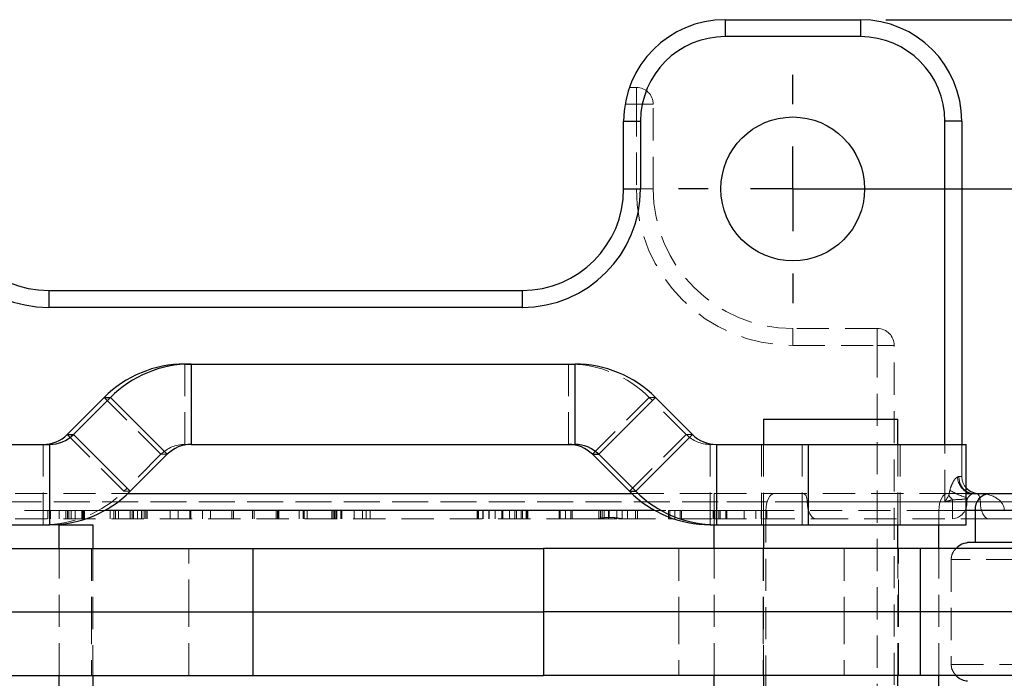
# Model space of a CAD drawing. Header units: millimetres. Extents: x 37 to 401, y 8 to 280.
# Tile 18 of 36: x 168 to 207, y 128 to 154. Entities that reach past the tile are written whole.
import ezdxf

# ---------------------------------------------------------------- set-up
doc = ezdxf.new("R2010")
doc.units = ezdxf.units.MM
doc.linetypes.add('HIDDEN', pattern=[1.905, 1.27, -0.635])
doc.layers.add('FORMATO', color=179, linetype='Continuous')
doc.styles.add('SLDTEXTSTYLE0', font='TXT', dxfattribs={"width": 0.75})
doc.dimstyles.new('SLDDIMSTYLE4', dxfattribs={"dimtxt": 3.5, "dimasz": 3.302, "dimexe": 0, "dimexo": 0.0625, "dimgap": 0.875, "dimtad": 1, "dimdec": 3, "dimlfac": 1.5, "dimrnd": 1e-09, "dimzin": 12, "dimdsep": 46, "dimtxsty": 'SLDTEXTSTYLE0', "dimsah": 1, "dimcen": 0.09, "dimadec": 0, "dimazin": 3, "dimtfac": 1, "dimtdec": 3, "dimtofl": 0, "dimtmove": 0, "dimatfit": 3, "dimfxl": 0, "dimfrac": 2, "dimtolj": 1, "dimtzin": 12, "dimarcsym": 0})

# ---------------------------------------------------------------- blocks, each defined once
blk = doc.blocks.new('_D_9')
at = {"layer": 'FORMATO'}
for p, q in [((199.955, 147.553), (233.802, 147.553)), ((232.802, 114.22), (232.802, 147.553)), ((199.955, 114.22), (233.802, 114.22))]:
    blk.add_line(p, q, dxfattribs=at)
for points in [[(232.802, 147.553), (232.294, 144.251), (233.31, 144.251)], [(232.802, 114.22), (233.31, 117.522), (232.294, 117.522)]]:
    blk.add_solid(points, dxfattribs=at)
at = {"layer": 'FORMATO', "insert": (228.291, 129.171), "char_height": 3.5, "attachment_point": 1, "rotation": 90, "style": 'SLDTEXTSTYLE0'}
blk.add_mtext('50', dxfattribs=at)
blk = doc.blocks.new('_D_10')
at = {"layer": 'FORMATO'}
for p, q in [((202.622, 154.22), (248.564, 154.22)), ((247.564, 107.553), (247.564, 154.22)), ((202.622, 107.553), (248.564, 107.553))]:
    blk.add_line(p, q, dxfattribs=at)
for points in [[(247.564, 154.22), (247.056, 150.918), (248.072, 150.918)], [(247.564, 107.553), (248.072, 110.855), (247.056, 110.855)]]:
    blk.add_solid(points, dxfattribs=at)
at = {"layer": 'FORMATO', "insert": (243.052, 129.171), "char_height": 3.5, "attachment_point": 1, "rotation": 90, "style": 'SLDTEXTSTYLE0'}
blk.add_mtext('70', dxfattribs=at)
blk = doc.blocks.new('SW_CENTERMARKSYMBOL_4')
at = {"layer": 'FORMATO', "color": 0}
for p, q in [((0, 3.333), (0, 4.5)), ((0, 0), (0, 1.667)), ((-3.333, 0), (-4.5, 0)), ((0, 0), (-1.667, 0)), ((0, 0), (0, -1.667)), ((0, 0), (1.667, 0)), ((3.333, 0), (4.5, 0)), ((0, -3.333), (0, -4.5))]:
    blk.add_line(p, q, dxfattribs=at)

msp = doc.modelspace()

# ---------------------------------------------------------------- linework, layer by layer
at = {"color": 7, "linetype": 'Continuous', "lineweight": 25}
for p, q in [((196.28868, 154.21953), (196.28868, 153.55287)), ((196.28868, 154.21953), (201.62202, 154.21953)), ((201.62202, 154.21953), (201.62202, 153.55287)), ((201.62202, 153.55287), (196.28868, 153.55287)), ((192.28868, 150.21953), (192.95535, 150.21953)), ((192.28868, 147.55287), (192.28868, 150.21953)), ((192.95535, 150.21953), (192.95535, 147.55287)), ((205.62202, 150.21953), (204.95535, 150.21953)), ((205.62202, 150.21953), (205.62202, 137.4862)), ((192.28868, 147.55287), (192.95535, 147.55287)), ((169.62202, 143.55287), (169.62202, 142.8862)), ((169.62202, 143.55287), (188.28868, 143.55287)), ((188.28868, 143.55287), (188.28868, 142.8862)), ((188.28868, 142.8862), (169.62202, 142.8862)), ((174.98836, 140.65287), (175.23557, 140.65287)), ((175.23557, 140.65287), (175.23557, 137.4862)), ((175.23557, 140.65287), (190.36307, 140.65287)), ((190.36307, 140.65287), (190.36307, 137.4862)), ((171.80698, 139.33485), (170.34914, 137.87672)), ((170.59635, 137.87672), (172.05419, 139.33485)), ((171.80698, 139.33485), (172.05419, 139.33485)), ((172.05419, 139.33485), (174.29294, 137.09568)), ((193.54445, 139.33485), (191.3057, 137.09568)), ((193.54445, 139.33485), (195.00229, 137.87672)), ((197.80808, 138.4862), (197.80808, 137.4862)), ((197.80808, 138.4862), (203.09974, 138.4862)), ((203.09974, 137.4862), (203.09974, 138.4862)), ((170.34914, 137.87672), (170.59635, 137.87672)), ((170.59635, 137.87672), (172.83509, 135.63755)), ((195.00229, 137.87672), (192.76354, 135.63755)), ((166.02094, 137.4862), (169.65372, 137.4862)), ((169.65372, 137.4862), (169.65372, 134.31953)), ((175.23557, 137.4862), (190.36307, 137.4862)), ((195.94492, 137.4862), (195.94492, 134.31953)), ((195.94492, 137.4862), (199.5777, 137.4862)), ((199.5777, 134.31953), (199.5777, 137.4862)), ((199.5777, 137.4862), (205.78743, 137.4862)), ((205.78743, 134.31953), (205.78743, 137.4862)), ((172.83509, 135.63755), (174.29294, 137.09568)), ((191.05849, 137.09568), (191.3057, 137.09568)), ((192.51633, 135.63755), (191.05849, 137.09568)), ((191.3057, 137.09568), (192.76354, 135.63755)), ((172.74811, 135.55287), (192.60332, 135.55287)), ((192.51633, 135.63755), (192.76354, 135.63755)), ((205.78743, 135.55287), (206.72345, 135.55287)), ((206.72345, 135.55287), (212.46926, 135.55287)), ((211.89184, 134.8862), (206.14602, 134.8862)), ((206.14602, 134.8862), (206.14602, 133.61953)), ((166.44384, 134.31953), (169.65372, 134.31953)), ((170.03085, 134.31953), (169.65372, 134.31953)), ((170.03085, 133.3862), (170.03085, 134.31953)), ((170.03085, 134.31953), (171.36419, 134.31953)), ((171.36419, 134.31953), (171.36419, 133.3862)), ((195.69771, 134.31953), (195.94492, 134.31953)), ((195.94492, 134.31953), (199.5777, 134.31953)), ((197.80808, 134.31953), (197.80808, 133.3862)), ((199.5777, 134.31953), (205.78743, 134.31953)), ((203.09974, 133.3862), (203.09974, 134.31953)), ((206.14602, 133.61953), (205.85058, 133.61953)), ((211.89184, 133.61953), (206.14602, 133.61953)), ((166.50283, 133.3862), (177.6667, 133.3862)), ((177.6667, 133.3862), (177.6667, 130.8862)), ((177.6667, 133.3862), (189.13376, 133.3862)), ((189.13376, 133.3862), (189.13376, 130.8862)), ((203.97954, 133.3862), (189.13376, 133.3862)), ((203.97954, 133.3862), (203.97954, 130.8862)), ((210.58187, 133.3862), (203.97954, 133.3862)), ((166.56892, 130.8862), (177.6667, 130.8862)), ((177.6667, 130.8862), (189.13376, 130.8862)), ((177.6667, 130.8862), (177.6667, 128.3862)), ((203.97954, 130.8862), (189.13376, 130.8862)), ((189.13376, 130.8862), (189.13376, 128.3862)), ((210.58187, 130.8862), (203.97954, 130.8862)), ((203.97954, 130.8862), (203.97954, 128.3862)), ((166.50142, 128.3862), (177.6667, 128.3862)), ((170.03085, 127.45287), (170.03085, 128.3862)), ((171.36419, 128.3862), (171.36419, 127.45287)), ((177.6667, 128.3862), (189.13376, 128.3862)), ((203.97954, 128.3862), (189.13376, 128.3862)), ((197.80808, 128.3862), (197.80808, 127.45287)), ((203.09974, 127.45287), (203.09974, 128.3862)), ((210.58187, 128.3862), (203.97954, 128.3862))]:
    msp.add_line(p, q, dxfattribs=at)
at = {"color": 7, "linetype": 'HIDDEN', "lineweight": 18}
for p, q in [((192.78868, 151.55287), (192.51745, 151.55287)), ((192.78868, 151.55287), (192.78868, 150.8862)), ((192.34463, 150.8862), (192.78868, 150.8862)), ((193.45535, 150.8862), (192.78868, 150.8862)), ((192.78868, 150.8862), (192.78868, 147.55287)), ((193.45535, 147.55287), (193.45535, 150.8862)), ((193.45535, 147.55287), (192.78868, 147.55287)), ((198.95535, 142.05287), (198.95535, 141.3862)), ((202.28868, 142.05287), (198.95535, 142.05287)), ((202.28868, 142.05287), (202.28868, 141.3862)), ((198.95535, 141.3862), (202.28868, 141.3862)), ((202.95535, 141.3862), (202.28868, 141.3862)), ((202.28868, 141.3862), (202.28868, 120.3862)), ((202.95535, 120.3862), (202.95535, 141.3862)), ((174.98836, 137.4862), (174.98836, 140.65287)), ((190.11586, 137.4862), (190.11586, 140.65287)), ((174.04573, 137.09568), (171.80698, 139.33485)), ((191.05849, 137.09568), (193.29723, 139.33485)), ((193.29723, 139.33485), (193.54445, 139.33485)), ((194.75508, 137.87672), (193.29723, 139.33485)), ((172.58788, 135.63755), (170.34914, 137.87672)), ((192.51633, 135.63755), (194.75508, 137.87672)), ((194.75508, 137.87672), (195.00229, 137.87672)), ((169.40651, 134.31953), (169.40651, 137.4862)), ((174.98836, 137.4862), (175.23557, 137.4862)), ((195.69771, 137.4862), (195.94492, 137.4862)), ((195.69771, 134.31953), (195.69771, 137.4862)), ((197.72058, 137.4862), (197.72058, 134.31953)), ((197.80808, 137.4862), (197.80808, 134.31953)), ((199.33049, 134.31953), (199.33049, 137.4862)), ((203.09974, 134.31953), (203.09974, 137.4862)), ((203.18724, 134.31953), (203.18724, 137.4862)), ((204.95535, 135.21953), (204.95535, 137.4862)), ((205.62202, 137.4862), (205.62202, 136.21953)), ((174.04573, 137.09568), (172.58788, 135.63755)), ((174.04573, 137.09568), (174.29294, 137.09568)), ((205.50843, 136.21953), (205.62202, 136.21953)), ((166.38888, 135.55287), (172.74811, 135.55287)), ((172.58788, 135.63755), (172.83509, 135.63755)), ((192.60332, 135.55287), (195.85963, 135.55287)), ((195.85963, 135.55287), (195.85963, 134.8862)), ((195.85963, 135.55287), (198.23786, 135.55287)), ((195.85963, 135.55287), (195.85963, 135.21953)), ((198.23786, 135.55287), (205.05969, 135.55287)), ((205.05969, 135.55287), (205.78743, 135.55287)), ((206.04443, 135.54627), (205.94488, 135.55287)), ((156.64098, 135.21953), (204.95535, 135.21953)), ((195.85963, 135.21953), (166.38888, 135.21953)), ((199.5289, 135.21953), (195.85963, 135.21953)), ((195.85963, 134.55287), (195.85963, 135.21953)), ((206.35073, 135.21953), (199.5289, 135.21953)), ((204.95535, 135.21953), (205.25331, 135.21953)), ((205.25331, 135.30536), (205.25331, 135.21953)), ((205.25331, 134.55287), (205.25331, 135.21953)), ((205.818, 135.21953), (205.25331, 135.21953)), ((205.818, 135.21953), (209.74236, 135.21953)), ((206.35073, 135.21953), (210.11762, 135.21953)), ((171.83937, 134.8862), (166.38888, 134.8862)), ((169.58515, 134.8862), (169.58515, 134.55287)), ((169.65321, 134.8862), (169.65321, 134.55287)), ((169.65525, 134.8862), (169.65525, 134.55287)), ((169.69064, 134.8862), (169.69064, 134.55287)), ((170.0357, 134.8862), (170.0357, 134.55287)), ((170.295, 134.8862), (170.295, 134.55287)), ((170.295, 134.8862), (170.29674, 134.8862)), ((170.35897, 134.8862), (170.35897, 134.55287)), ((170.41614, 134.8862), (170.41614, 134.55287)), ((170.51279, 134.8862), (170.51279, 134.55287)), ((170.66115, 134.8862), (170.66115, 134.55287)), ((170.93066, 134.8862), (170.93066, 134.55287)), ((170.93815, 134.8862), (170.93815, 134.55287)), ((170.96129, 134.8862), (170.96129, 134.55287)), ((170.98987, 134.8862), (170.98987, 134.55287)), ((171.03275, 134.8862), (171.03275, 134.55287)), ((172.04396, 134.8862), (172.04396, 134.55287)), ((172.18688, 134.8862), (172.18688, 134.55287)), ((172.25494, 134.8862), (172.25494, 134.55287)), ((173.27853, 134.8862), (172.25494, 134.8862)), ((172.36927, 134.8862), (172.36927, 134.55287)), ((172.83887, 134.8862), (172.83887, 134.55287)), ((172.90693, 134.8862), (172.90693, 134.55429)), ((172.91578, 134.8862), (172.91578, 134.55287)), ((172.95866, 134.8862), (172.95866, 134.55287)), ((173.11791, 134.8862), (173.11791, 134.55287)), ((173.27853, 134.8862), (173.27853, 134.55287)), ((173.29282, 134.8862), (173.29282, 134.55287)), ((173.38606, 134.8862), (173.38606, 134.55287)), ((173.45208, 134.8862), (173.45208, 134.55287)), ((173.5038, 134.8862), (173.5038, 134.55287)), ((174.40475, 134.8862), (174.40475, 134.55287)), ((174.71918, 134.8862), (174.71918, 134.55287)), ((175.1813, 134.8862), (175.1813, 134.55287)), ((175.19967, 134.8862), (175.19967, 134.55287)), ((175.20988, 134.8862), (175.20988, 134.55287)), ((175.22826, 134.8862), (175.22826, 134.55429)), ((175.68901, 134.8862), (175.68901, 134.55287)), ((176.00344, 134.8862), (176.00344, 134.55287)), ((176.84246, 134.8862), (176.84246, 134.55287)), ((176.90507, 134.8862), (176.90507, 134.55287)), ((177.65167, 134.8862), (176.90507, 134.8862)), ((177.65167, 134.8862), (177.65167, 134.55287)), ((177.71632, 134.8862), (177.71632, 134.55287)), ((178.59073, 134.8862), (178.59073, 134.55287)), ((178.63769, 134.8862), (178.63769, 134.55287)), ((178.65199, 134.8862), (178.65199, 134.55287)), ((179.69123, 134.8862), (178.65199, 134.8862)), ((178.69827, 134.8862), (178.69827, 134.55287)), ((179.49863, 134.8862), (179.49863, 134.55287)), ((179.65244, 134.8862), (179.65244, 134.553)), ((179.69123, 134.8862), (179.69123, 134.55287)), ((179.80557, 134.8862), (179.80557, 134.55287)), ((180.78955, 134.8862), (180.78955, 134.55287)), ((180.83243, 134.8862), (180.83243, 134.55287)), ((180.83583, 134.8862), (180.83583, 134.55287)), ((180.89164, 134.8862), (180.89164, 134.55287)), ((180.94677, 134.8862), (180.94677, 134.553)), ((180.98624, 134.8862), (180.98624, 134.55287)), ((181.13937, 134.8862), (181.13937, 134.55287)), ((181.17204, 134.8862), (181.17204, 134.55287)), ((181.9901, 134.8862), (181.17204, 134.8862)), ((181.65798, 134.8862), (181.65798, 134.55287)), ((181.9901, 134.8862), (181.9901, 134.55287)), ((182.14391, 134.8862), (182.14391, 134.55287)), ((182.14391, 134.8862), (182.14391, 134.553)), ((182.29704, 134.8862), (182.29704, 134.55287)), ((186.5114, 134.8862), (186.5114, 134.55287)), ((186.53137, 134.8862), (186.53137, 134.55287)), ((186.54359, 134.8862), (186.54359, 134.55287)), ((186.56881, 134.8862), (186.56881, 134.55287)), ((186.73351, 134.8862), (186.73351, 134.55307)), ((186.75097, 134.8862), (186.75097, 134.55287)), ((186.97307, 134.8862), (186.97307, 134.55287)), ((187.49213, 134.8862), (186.97307, 134.8862)), ((186.98555, 134.8862), (186.98555, 134.55287)), ((187.22511, 134.8862), (187.22511, 134.55287)), ((187.49213, 134.8862), (187.49213, 134.55287)), ((188.0037, 134.8862), (187.49213, 134.8862)), ((187.52457, 134.8862), (187.52457, 134.55287)), ((187.78909, 134.8862), (187.78909, 134.55287)), ((188.0037, 134.8862), (188.0037, 134.55287)), ((188.06109, 134.8862), (188.06109, 134.55287)), ((188.24825, 134.8862), (188.24825, 134.55287)), ((188.30565, 134.8862), (188.30565, 134.55307)), ((188.45039, 134.8862), (188.45039, 134.55287)), ((188.47204, 134.55287), (188.47204, 134.8862)), ((188.48782, 134.8862), (188.48235, 134.8862)), ((188.48782, 134.8862), (188.48782, 134.55287)), ((188.51195, 134.55287), (188.51195, 134.8862)), ((189.74387, 134.8862), (189.74387, 134.55287)), ((189.79128, 134.8862), (189.79128, 134.55287)), ((189.99591, 134.8862), (189.99591, 134.55549)), ((189.9984, 134.8862), (189.9984, 134.55287)), ((190.0009, 134.8862), (190.0009, 134.55287)), ((190.20303, 134.8862), (190.20303, 134.55287)), ((190.25294, 134.8862), (190.25294, 134.55287)), ((191.31509, 134.8862), (191.31509, 134.55287)), ((191.31518, 134.8862), (191.31518, 134.55287)), ((191.31518, 134.8862), (191.31626, 134.8862)), ((191.37257, 134.8862), (191.37257, 134.55287)), ((191.43995, 134.8862), (191.43995, 134.55287)), ((191.5223, 134.8862), (191.5223, 134.55287)), ((191.65222, 134.8862), (191.5223, 134.8862)), ((191.687, 134.8862), (191.687, 134.55287)), ((191.71445, 134.8862), (191.71445, 134.60723)), ((192.02389, 134.8862), (192.02389, 134.55287)), ((192.23101, 134.8862), (192.23101, 134.55307)), ((192.43813, 134.8862), (192.43813, 134.55287)), ((192.75506, 134.8862), (192.43813, 134.8862)), ((192.75506, 134.8862), (192.75506, 134.55287)), ((192.83491, 134.8862), (192.83491, 134.55287)), ((195.85963, 134.8862), (193.51206, 134.8862)), ((194.05603, 134.8862), (194.05603, 134.55287)), ((194.10344, 134.8862), (194.10344, 134.55287)), ((194.30807, 134.8862), (194.30807, 134.55549)), ((194.31056, 134.8862), (194.31056, 134.55287)), ((194.31306, 134.8862), (194.31306, 134.55287)), ((194.51519, 134.8862), (194.51519, 134.55287)), ((194.5651, 134.8862), (194.5651, 134.55287)), ((195.82198, 134.8862), (195.82198, 134.55287)), ((197.89811, 134.8862), (195.85963, 134.8862)), ((195.85963, 134.31953), (195.85963, 134.8862)), ((195.88187, 134.8862), (195.88187, 134.55287)), ((195.88686, 134.8862), (195.88686, 134.55287)), ((195.96422, 134.8862), (195.96422, 134.55287)), ((196.04158, 134.8862), (196.04158, 134.55307)), ((196.09648, 134.8862), (196.09648, 134.55287)), ((196.31109, 134.8862), (196.31109, 134.55287)), ((196.35601, 134.8862), (196.35601, 134.55287)), ((197.49893, 134.8862), (196.35601, 134.8862)), ((197.03478, 134.8862), (197.03478, 134.55287)), ((197.49893, 134.8862), (197.49893, 134.55287)), ((197.71354, 134.8862), (197.71354, 134.55287)), ((197.71354, 134.8862), (197.71354, 134.55307)), ((204.71994, 134.8862), (197.89811, 134.8862)), ((197.89811, 134.8862), (197.89811, 126.8862)), ((197.92815, 134.8862), (197.92815, 134.55287)), ((205.78743, 134.8862), (204.71994, 134.8862)), ((204.71994, 134.31953), (204.71994, 134.8862)), ((166.38888, 134.55287), (189.79718, 134.55287)), ((190.18097, 134.55287), (190.14902, 134.55287)), ((190.19804, 134.55287), (191.3154, 134.55287)), ((192.2803, 134.55287), (194.10934, 134.55287)), ((194.5102, 134.55287), (195.85963, 134.55287)), ((195.85963, 134.55287), (199.86864, 134.55287)), ((199.86864, 134.55287), (206.69048, 134.55287)), ((206.69048, 134.55287), (209.45812, 134.55287)), ((170.03085, 128.3862), (170.03085, 133.3862)), ((171.30429, 133.3862), (171.30429, 130.8862)), ((171.36419, 133.3862), (171.36419, 128.3862)), ((175.14335, 130.8862), (175.14335, 133.3862)), ((194.45995, 133.3862), (194.45995, 130.8862)), ((195.85963, 128.3862), (195.85963, 133.3862)), ((197.78724, 133.3862), (197.78724, 130.8862)), ((197.80808, 133.3862), (197.80808, 128.3862)), ((200.98212, 133.3862), (200.98212, 130.8862)), ((203.09974, 128.3862), (203.09974, 133.3862)), ((203.12057, 130.8862), (203.12057, 133.3862)), ((204.71994, 128.3862), (204.71994, 133.3862)), ((205.20033, 132.95287), (205.20033, 128.81953)), ((223.08868, 132.95287), (205.20033, 132.95287)), ((171.30429, 130.8862), (171.30429, 128.3862)), ((175.14335, 128.3862), (175.14335, 130.8862)), ((194.45995, 130.8862), (194.45995, 128.3862)), ((197.78724, 130.8862), (197.78724, 128.3862)), ((200.98212, 130.8862), (200.98212, 128.3862)), ((203.12057, 128.3862), (203.12057, 130.8862)), ((205.20033, 128.81953), (223.08868, 128.81953))]:
    msp.add_line(p, q, dxfattribs=at)
at = {"color": 8, "linetype": 'Continuous', "lineweight": 25}
for p, q in [((204.95535, 137.4862), (204.95535, 150.21953)), ((193.51206, 134.8862), (171.83937, 134.8862)), ((206.14602, 134.8862), (205.78743, 134.8862)), ((195.85963, 133.3862), (195.85963, 134.31953)), ((204.71994, 133.3862), (204.71994, 134.31953)), ((195.85963, 127.45287), (195.85963, 128.3862)), ((204.71994, 127.45287), (204.71994, 128.3862))]:
    msp.add_line(p, q, dxfattribs=at)
at = {"color": 7, "linetype": 'HIDDEN', "lineweight": 18, "flags": 128}
for points in [[(198.23786, 135.55287), (198.17157, 135.54006), (198.10784, 135.50212), (198.0491, 135.44051), (197.99762, 135.3576), (197.95537, 135.25658), (197.92397, 135.14132), (197.90464, 135.01626), (197.89811, 134.8862)], [(199.35902, 135.55287), (199.39216, 135.54646), (199.42403, 135.52749), (199.4534, 135.49669), (199.47914, 135.45523), (199.50027, 135.40472), (199.51597, 135.34709), (199.52563, 135.28456), (199.5289, 135.21953)], [(205.05969, 135.55287), (204.99341, 135.54006), (204.92968, 135.50212), (204.87094, 135.44051), (204.81945, 135.3576), (204.7772, 135.25658), (204.7458, 135.14132), (204.72647, 135.01626), (204.71994, 134.8862)], [(206.18086, 135.55287), (206.214, 135.54646), (206.24586, 135.52749), (206.27523, 135.49669), (206.30097, 135.45523), (206.3221, 135.40472), (206.3378, 135.34709), (206.34747, 135.28456), (206.35073, 135.21953)], [(199.86864, 134.55287), (199.80236, 134.56568), (199.73863, 134.60361), (199.67989, 134.66522), (199.62841, 134.74813), (199.58615, 134.84915), (199.55476, 134.96441), (199.53542, 135.08947), (199.5289, 135.21953)], [(206.69048, 134.55287), (206.6242, 134.56568), (206.56046, 134.60361), (206.50172, 134.66522), (206.45024, 134.74813), (206.40799, 134.84915), (206.37659, 134.96441), (206.35726, 135.08947), (206.35073, 135.21953)]]:
    msp.add_lwpolyline(points, dxfattribs=at)
at = {"color": 7, "linetype": 'Continuous', "lineweight": 25}
msp.add_circle((198.95535, 147.55287), 2.83333, dxfattribs=at)
for centre, radius, start, end in [((196.28868, 150.21953), 4, 90, 180), ((201.62202, 150.21953), 4, 0, 90), ((196.28868, 150.21953), 3.33333, 90, 180), ((201.62202, 150.21953), 3.33333, 0, 90), ((169.62202, 147.55287), 4.66667, 180, 270), ((169.62202, 147.55287), 4, 180, 270), ((188.28868, 147.55287), 4.66667, 270, 0), ((188.28868, 147.55287), 4, 270, 0), ((174.98843, 136.15415), 4.49872, 90.000963, 135.006753), ((175.23564, 136.15415), 4.49872, 90.000953, 135.006771), ((190.36299, 136.15414), 4.49872, 44.993262, 89.999033), ((169.40649, 138.81915), 1.33295, 270.000933, 315.00676), ((169.6537, 138.81916), 1.33296, 270.000995, 315.006698), ((195.94494, 138.81915), 1.33295, 224.993211, 269.999069), ((175.23559, 136.15325), 1.33295, 90.000928, 135.006765), ((190.11584, 136.15325), 1.33295, 44.99317, 89.999111), ((190.36305, 136.15325), 1.33295, 44.993227, 89.999107), ((169.65365, 138.81825), 4.49871, 270.000936, 315.006784), ((195.69778, 138.81825), 4.49872, 224.993233, 269.999063), ((195.94499, 138.81824), 4.49871, 224.993206, 269.999074), ((206.28868, 136.21953), 0.66667, 221.246964, 270), ((206.77152, 134.92783), 0.62688, 94.39752, 183.80812)]:
    msp.add_arc(centre, radius, start, end, dxfattribs=at)
at = {"color": 7, "linetype": 'HIDDEN', "lineweight": 18}
for centre, radius, start, end in [((192.78868, 150.8862), 0.66667, 0, 90), ((198.95535, 147.55287), 6.16667, 180, 270), ((198.95535, 147.55287), 5.5, 180, 270), ((202.28868, 141.3862), 0.66667, 0, 90), ((190.11578, 136.15415), 4.49872, 44.993236, 89.999044), ((195.69773, 138.81915), 1.33295, 224.993269, 269.999065), ((174.98838, 136.15325), 1.33295, 90.000922, 135.006771), ((206.24741, 136.28088), 0.80751, 185.767745, 235.276436), ((206.2004, 136.1962), 0.69236, 178.068833, 233.383053), ((206.28868, 136.21953), 0.66667, 180, 221.246964), ((169.40644, 138.81825), 4.49871, 270.000932, 315.006781), ((208.09112, 137.91873), 3.85783, 219.266108, 222.642342), ((206.79226, 138.48253), 3.25036, 239.676446, 253.134584), ((206.10043, 135.31205), 0.24082, 90.020849, 103.44604), ((205.19772, 135.17244), 0.62206, 275.127183, 4.341597), ((206.20066, 135.22049), 0.38267, 156.680693, 180.144098)]:
    msp.add_arc(centre, radius, start, end, dxfattribs=at)
at = {"color": 8, "linetype": 'Continuous', "lineweight": 25}
for centre, radius, start, end in [((206.06537, 136.03743), 0.48458, 235.00115, 269.544195), ((206.03664, 136.0024), 0.4588, 237.100331, 258.463447)]:
    msp.add_arc(centre, radius, start, end, dxfattribs=at)
at = {"color": 7, "linetype": 'HIDDEN', "lineweight": 18}
msp.add_ellipse((206.30894, 134.8862), major_axis=(-0.98697, 0), ratio=0.67546969, start_param=3.14159265, end_param=4.71238898, dxfattribs=at)
for points, knots in [([(205.15121, 135.67686), (205.1779, 135.78172), (205.21414, 135.88393), (205.28658, 136.02402), (205.31358, 136.06813), (205.37517, 136.14659), (205.40922, 136.17979), (205.44398, 136.19973)], [0, 0, 0, 0, 0.5, 0.5, 0.75, 0.75, 1, 1, 1, 1]), ([(205.10433, 135.47702), (205.10864, 135.48443), (205.11015, 135.49308), (205.11416, 135.50974), (205.11596, 135.51811), (205.12127, 135.54325), (205.12466, 135.56004), (205.13525, 135.61031), (205.14278, 135.64373), (205.15121, 135.67686)], [0, 0, 0, 0, 0.125, 0.125, 0.25, 0.25, 0.5, 0.5, 1, 1, 1, 1]), ([(206.04443, 135.54627), (206.03587, 135.54214), (206.02387, 135.53559), (205.99283, 135.51558), (205.97405, 135.50219), (205.91647, 135.45503), (205.87823, 135.41616), (205.84925, 135.37198)], [0, 0, 0, 0, 0.25, 0.25, 0.5, 0.5, 1, 1, 1, 1]), ([(205.84925, 135.37198), (205.81188, 135.3516), (205.77292, 135.34211), (205.6864, 135.32685), (205.63937, 135.32197), (205.48514, 135.31032), (205.37065, 135.30704), (205.25331, 135.30536)], [0, 0, 0, 0, 0.25, 0.25, 0.5, 0.5, 1, 1, 1, 1]), ([(169.65525, 134.8862), (169.65037, 134.8862), (169.64015, 134.8862), (169.62635, 134.8862), (169.61321, 134.8862), (169.60305, 134.8862), (169.59511, 134.8862), (169.5891, 134.8862), (169.586, 134.8862), (169.58545, 134.8862), (169.58515, 134.8862)], [0, 0, 0, 0, 0.07451571, 0.15581547, 0.24947637, 0.35410539, 0.47978403, 0.62950683, 0.80119294, 1, 1, 1, 1]), ([(170.35897, 134.8862), (170.33172, 134.8862), (170.2788, 134.8862), (170.20198, 134.8862), (170.13069, 134.8862), (170.0648, 134.8862), (170.00431, 134.8862), (169.94934, 134.8862), (169.8991, 134.8862), (169.85498, 134.8862), (169.81631, 134.8862), (169.78185, 134.8862), (169.75405, 134.8862), (169.73113, 134.8862), (169.71276, 134.8862), (169.69987, 134.8862), (169.69232, 134.8862), (169.69121, 134.8862), (169.69064, 134.8862)], [0, 0, 0, 0, 0.07101013, 0.1378756, 0.20152963, 0.26277008, 0.32281535, 0.38087014, 0.43863843, 0.49684945, 0.55538657, 0.6146914, 0.67475994, 0.73718388, 0.80125905, 0.86606866, 0.93199242, 1, 1, 1, 1]), ([(170.98987, 134.8862), (170.98968, 134.8862), (170.98933, 134.8862), (170.98831, 134.8862), (170.98526, 134.8862), (170.98251, 134.8862), (170.97635, 134.8862), (170.97029, 134.8862), (170.95837, 134.8862), (170.93915, 134.8862), (170.90844, 134.8862), (170.86389, 134.8862), (170.80546, 134.8862), (170.73327, 134.8862), (170.65061, 134.8862), (170.55943, 134.8862), (170.46142, 134.8862), (170.39336, 134.8862), (170.35897, 134.8862)], [0, 0, 0, 0, 0.03830664, 0.07094138, 0.09964679, 0.1244295, 0.14659583, 0.16748209, 0.19305594, 0.22665308, 0.27563231, 0.34511952, 0.43236942, 0.53122191, 0.64068214, 0.75586465, 0.87668805, 1, 1, 1, 1]), ([(172.11169, 134.8862), (172.0992, 134.8862), (172.04477, 134.8862), (172.04431, 134.8862), (172.04396, 134.8862)], [0, 0, 0, 0, 0.22951104, 1, 1, 1, 1]), ([(172.25494, 134.8862), (172.25006, 134.8862), (172.24019, 134.8862), (172.22647, 134.8862), (172.21411, 134.8862), (172.20429, 134.8862), (172.19585, 134.8862), (172.19109, 134.8862), (172.18761, 134.8862), (172.18714, 134.8862), (172.18688, 134.8862)], [0, 0, 0, 0, 0.07334579, 0.14867104, 0.23846815, 0.34444019, 0.46814562, 0.61820894, 0.79402739, 1, 1, 1, 1]), ([(173.38606, 134.8862), (173.38557, 134.8862), (173.38464, 134.8862), (173.38058, 134.8862), (173.37138, 134.8862), (173.35933, 134.8862), (173.34331, 134.8862), (173.3244, 134.8862), (173.30239, 134.8862), (173.28675, 134.8862), (173.27853, 134.8862)], [0, 0, 0, 0, 0.16991884, 0.31848538, 0.44642198, 0.56336335, 0.67180542, 0.77589098, 0.88215209, 1, 1, 1, 1]), ([(173.5038, 134.8862), (173.50367, 134.8862), (173.50342, 134.8862), (173.50167, 134.8862), (173.49767, 134.8862), (173.49273, 134.8862), (173.48453, 134.8862), (173.47542, 134.8862), (173.46448, 134.8862), (173.45605, 134.8862), (173.45208, 134.8862)], [0, 0, 0, 0, 0.20811161, 0.3900606, 0.55056912, 0.67535812, 0.78027008, 0.86123457, 0.93469146, 1, 1, 1, 1]), ([(175.1813, 134.8862), (175.14603, 134.8862), (175.07812, 134.8862), (174.98074, 134.8862), (174.89194, 134.8862), (174.81161, 134.8862), (174.73958, 134.8862), (174.67485, 134.8862), (174.61838, 134.8862), (174.56939, 134.8862), (174.52772, 134.8862), (174.49128, 134.8862), (174.4635, 134.8862), (174.4413, 134.8862), (174.4244, 134.8862), (174.41351, 134.8862), (174.40543, 134.8862), (174.40498, 134.8862), (174.40475, 134.8862)], [0, 0, 0, 0, 0.05501863, 0.10595932, 0.1544914, 0.20143868, 0.24864869, 0.29702527, 0.34785863, 0.4017636, 0.45960716, 0.52169438, 0.58857405, 0.66040473, 0.7374579, 0.81953689, 0.90715106, 1, 1, 1, 1]), ([(176.00344, 134.8862), (176.00295, 134.8862), (176.002, 134.8862), (175.99342, 134.8862), (175.98109, 134.8862), (175.96183, 134.8862), (175.93844, 134.8862), (175.90595, 134.8862), (175.86852, 134.8862), (175.8236, 134.8862), (175.77136, 134.8862), (175.71211, 134.8862), (175.64417, 134.8862), (175.56869, 134.8862), (175.4849, 134.8862), (175.39124, 134.8862), (175.28914, 134.8862), (175.21793, 134.8862), (175.1813, 134.8862)], [0, 0, 0, 0, 0.08518331, 0.16732048, 0.24544401, 0.32078062, 0.39205916, 0.45902599, 0.52216722, 0.58129434, 0.63737335, 0.69024835, 0.74113289, 0.79074435, 0.84019345, 0.89056779, 0.94369223, 1, 1, 1, 1]), ([(176.90507, 134.8862), (176.90048, 134.8862), (176.89137, 134.8862), (176.87834, 134.8862), (176.86674, 134.8862), (176.85842, 134.8862), (176.85092, 134.8862), (176.84682, 134.8862), (176.84305, 134.8862), (176.84267, 134.8862), (176.84246, 134.8862)], [0, 0, 0, 0, 0.0737038, 0.14593337, 0.22635479, 0.32644171, 0.45399506, 0.60290015, 0.77986374, 1, 1, 1, 1]), ([(177.71632, 134.8862), (177.71639, 134.8862), (177.7165, 134.8862), (177.7127, 134.8862), (177.70853, 134.8862), (177.70044, 134.8862), (177.68322, 134.8862), (177.66184, 134.8862), (177.65167, 134.8862)], [0, 0, 0, 0, 0.21910911, 0.39895242, 0.54722444, 0.66268904, 0.83946682, 1, 1, 1, 1]), ([(178.65199, 134.8862), (178.64754, 134.8862), (178.63841, 134.8862), (178.62663, 134.8862), (178.61503, 134.8862), (178.60587, 134.8862), (178.59843, 134.8862), (178.59445, 134.8862), (178.59063, 134.8862), (178.5907, 134.8862), (178.59073, 134.8862)], [0, 0, 0, 0, 0.06705879, 0.13764937, 0.21903601, 0.32198287, 0.44988488, 0.60520764, 0.79079772, 1, 1, 1, 1]), ([(178.69827, 134.8862), (178.6941, 134.8862), (178.68555, 134.8862), (178.67332, 134.8862), (178.66172, 134.8862), (178.65203, 134.8862), (178.64474, 134.8862), (178.64046, 134.8862), (178.63776, 134.8862), (178.63772, 134.8862), (178.63769, 134.8862)], [0, 0, 0, 0, 0.06532406, 0.13418167, 0.21775146, 0.31413882, 0.43526941, 0.58416235, 0.76728959, 1, 1, 1, 1]), ([(179.80557, 134.8862), (179.8053, 134.8862), (179.8048, 134.8862), (179.79822, 134.8862), (179.78689, 134.8862), (179.76621, 134.8862), (179.73417, 134.8862), (179.70495, 134.8862), (179.69123, 134.8862)], [0, 0, 0, 0, 0.18810001, 0.34816513, 0.48486482, 0.60374995, 0.81392808, 1, 1, 1, 1]), ([(180.83243, 134.8862), (180.82785, 134.8862), (180.81942, 134.8862), (180.80869, 134.8862), (180.80083, 134.8862), (180.79489, 134.8862), (180.79054, 134.8862), (180.78986, 134.8862), (180.78955, 134.8862)], [0, 0, 0, 0, 0.24221048, 0.44572494, 0.59862481, 0.7133876, 0.87496214, 1, 1, 1, 1]), ([(180.98624, 134.8862), (180.97214, 134.8862), (180.94678, 134.8862), (180.91306, 134.8862), (180.88622, 134.8862), (180.86669, 134.8862), (180.85101, 134.8862), (180.84233, 134.8862), (180.8363, 134.8862), (180.83599, 134.8862), (180.83583, 134.8862)], [0, 0, 0, 0, 0.22570042, 0.40579386, 0.54787936, 0.66020045, 0.7540975, 0.8378606, 0.9196243, 1, 1, 1, 1]), ([(181.17204, 134.8862), (181.16845, 134.8862), (181.16161, 134.8862), (181.14725, 134.8862), (181.13124, 134.8862), (181.11157, 134.8862), (181.08852, 134.8862), (181.0604, 134.8862), (181.02579, 134.8862), (181.00032, 134.8862), (180.98624, 134.8862)], [0, 0, 0, 0, 0.10537479, 0.20101996, 0.29497312, 0.39567786, 0.50757772, 0.6388018, 0.80044877, 1, 1, 1, 1]), ([(182.14391, 134.8862), (182.13027, 134.8862), (182.10538, 134.8862), (182.07158, 134.8862), (182.04433, 134.8862), (182.02308, 134.8862), (182.00695, 134.8862), (181.99677, 134.8862), (181.99134, 134.8862), (181.99052, 134.8862), (181.9901, 134.8862)], [0, 0, 0, 0, 0.21444075, 0.39124715, 0.53770032, 0.65183768, 0.74498479, 0.82643957, 0.91005862, 1, 1, 1, 1]), ([(182.29704, 134.8862), (182.29653, 134.8862), (182.29555, 134.8862), (182.29131, 134.8862), (182.28006, 134.8862), (182.26398, 134.8862), (182.24246, 134.8862), (182.21517, 134.8862), (182.18173, 134.8862), (182.15709, 134.8862), (182.14391, 134.8862)], [0, 0, 0, 0, 0.09017924, 0.17286401, 0.25678065, 0.3501741, 0.46798231, 0.61133082, 0.79215098, 1, 1, 1, 1]), ([(186.53137, 134.8862), (186.52514, 134.8862), (186.51458, 134.8862), (186.51394, 134.8862), (186.51368, 134.8862)], [0, 0, 0, 0, 0.59051115, 1, 1, 1, 1]), ([(186.75098, 134.8862), (186.72906, 134.8862), (186.68962, 134.8862), (186.63645, 134.8862), (186.59499, 134.8862), (186.5649, 134.8862), (186.54419, 134.8862), (186.54251, 134.8862), (186.55131, 134.8862), (186.56249, 134.8862), (186.56881, 134.8862)], [0, 0, 0, 0, 0.20827614, 0.37483867, 0.50664314, 0.60567859, 0.68403949, 0.76380608, 0.86672808, 1, 1, 1, 1]), ([(186.97307, 134.8862), (186.9695, 134.8862), (186.96241, 134.8862), (186.95088, 134.8862), (186.9359, 134.8862), (186.91569, 134.8862), (186.88927, 134.8862), (186.85346, 134.8862), (186.80653, 134.8862), (186.77095, 134.8862), (186.75098, 134.8862)], [0, 0, 0, 0, 0.07741927, 0.15410469, 0.23509352, 0.319367, 0.42890601, 0.5687791, 0.75784943, 1, 1, 1, 1]), ([(188.24825, 134.8862), (188.22661, 134.8862), (188.18798, 134.8862), (188.13643, 134.8862), (188.09625, 134.8862), (188.06555, 134.8862), (188.04258, 134.8862), (188.02577, 134.8862), (188.01373, 134.8862), (188.00717, 134.8862), (188.0037, 134.8862)], [0, 0, 0, 0, 0.24009299, 0.42847225, 0.57430577, 0.68851894, 0.7766555, 0.85116266, 0.92134872, 1, 1, 1, 1]), ([(188.46981, 134.8862), (188.47049, 134.8862), (188.47316, 134.8862), (188.4573, 134.8862), (188.42236, 134.8862), (188.35016, 134.8862), (188.28903, 134.8862), (188.24825, 134.8862)], [0, 0, 0, 0, 0.04066782, 0.15950252, 0.27988488, 0.51968252, 1, 1, 1, 1]), ([(188.49587, 134.8862), (188.49772, 134.8862), (188.50361, 134.8862), (188.50873, 134.8862), (188.51433, 134.8862), (188.50592, 134.8862), (188.49386, 134.8862), (188.48782, 134.8862)], [0, 0, 0, 0, 0.05892817, 0.18804059, 0.31715442, 0.65786124, 1, 1, 1, 1]), ([(189.99591, 134.8862), (189.97368, 134.8862), (189.93252, 134.8862), (189.8763, 134.8862), (189.83102, 134.8862), (189.79598, 134.8862), (189.77161, 134.8862), (189.75466, 134.8862), (189.74543, 134.8862), (189.74442, 134.8862), (189.74387, 134.8862)], [0, 0, 0, 0, 0.15145644, 0.28050564, 0.38726715, 0.48146836, 0.57691382, 0.69354989, 0.83343397, 1, 1, 1, 1]), ([(190.25294, 134.8862), (190.25254, 134.8862), (190.25181, 134.8862), (190.24082, 134.8862), (190.22551, 134.8862), (190.2001, 134.8862), (190.16389, 134.8862), (190.11749, 134.8862), (190.06056, 134.8862), (190.01872, 134.8862), (189.99591, 134.8862)], [0, 0, 0, 0, 0.16688359, 0.30788773, 0.42329002, 0.51936687, 0.61311171, 0.72112622, 0.84791984, 1, 1, 1, 1]), ([(191.71445, 134.8862), (191.68554, 134.8862), (191.62847, 134.8862), (191.54738, 134.8862), (191.47702, 134.8862), (191.42172, 134.8862), (191.38327, 134.8862), (191.3579, 134.8862), (191.34215, 134.8862), (191.3317, 134.8862), (191.32299, 134.8862), (191.31901, 134.8862), (191.31522, 134.8862), (191.31519, 134.8862), (191.31518, 134.8862)], [0, 0, 0, 0, 0.14853194, 0.29323303, 0.42298582, 0.52182998, 0.59458373, 0.64426762, 0.68506778, 0.73040406, 0.78233105, 0.84426672, 0.91582181, 1, 1, 1, 1]), ([(192.43813, 134.8862), (192.43778, 134.8862), (192.43709, 134.8862), (192.42844, 134.8862), (192.4157, 134.8862), (192.39655, 134.8862), (192.37208, 134.8862), (192.34094, 134.8862), (192.30565, 134.8862), (192.26278, 134.8862), (192.21502, 134.8862), (192.16075, 134.8862), (192.1011, 134.8862), (192.03515, 134.8862), (191.96314, 134.8862), (191.88546, 134.8862), (191.80183, 134.8862), (191.74415, 134.8862), (191.71445, 134.8862)], [0, 0, 0, 0, 0.08996124, 0.17364536, 0.25064498, 0.32189605, 0.38835645, 0.44993694, 0.5075151, 0.56230057, 0.61446214, 0.66606752, 0.71678123, 0.76804731, 0.82159181, 0.87777252, 0.93705409, 1, 1, 1, 1]), ([(192.83491, 134.8862), (192.83445, 134.8862), (192.8336, 134.8862), (192.83116, 134.8862), (192.82408, 134.8862), (192.81637, 134.8862), (192.80507, 134.8862), (192.79091, 134.8862), (192.77346, 134.8862), (192.76122, 134.8862), (192.75506, 134.8862)], [0, 0, 0, 0, 0.21240485, 0.38929407, 0.53606489, 0.65669235, 0.75978665, 0.84120045, 0.92011109, 1, 1, 1, 1]), ([(194.30807, 134.8862), (194.28584, 134.8862), (194.24468, 134.8862), (194.18846, 134.8862), (194.14318, 134.8862), (194.10814, 134.8862), (194.08377, 134.8862), (194.06682, 134.8862), (194.05759, 134.8862), (194.05658, 134.8862), (194.05603, 134.8862)], [0, 0, 0, 0, 0.15145644, 0.28050564, 0.38726715, 0.48146836, 0.57691382, 0.69354989, 0.83343397, 1, 1, 1, 1]), ([(194.5651, 134.8862), (194.5647, 134.8862), (194.56397, 134.8862), (194.55298, 134.8862), (194.53767, 134.8862), (194.51226, 134.8862), (194.47605, 134.8862), (194.42965, 134.8862), (194.37272, 134.8862), (194.33088, 134.8862), (194.30807, 134.8862)], [0, 0, 0, 0, 0.16688359, 0.30788773, 0.42329002, 0.51936687, 0.61311171, 0.72112622, 0.84791984, 1, 1, 1, 1]), ([(195.88187, 134.8862), (195.87543, 134.8862), (195.8636, 134.8862), (195.84872, 134.8862), (195.83843, 134.8862), (195.82998, 134.8862), (195.82418, 134.8862), (195.82265, 134.8862), (195.82198, 134.8862)], [0, 0, 0, 0, 0.24534492, 0.44990463, 0.60216826, 0.7167059, 0.87666669, 1, 1, 1, 1]), ([(196.09648, 134.8862), (196.07675, 134.8862), (196.04163, 134.8862), (195.99483, 134.8862), (195.95781, 134.8862), (195.93009, 134.8862), (195.90838, 134.8862), (195.89538, 134.8862), (195.88855, 134.8862), (195.88742, 134.8862), (195.88686, 134.8862)], [0, 0, 0, 0, 0.23437223, 0.41732016, 0.56228218, 0.67931721, 0.77270537, 0.85258286, 0.92673458, 1, 1, 1, 1]), ([(196.35601, 134.8862), (196.35073, 134.8862), (196.34066, 134.8862), (196.32137, 134.8862), (196.29857, 134.8862), (196.27141, 134.8862), (196.23908, 134.8862), (196.19988, 134.8862), (196.15173, 134.8862), (196.11618, 134.8862), (196.09648, 134.8862)], [0, 0, 0, 0, 0.09931655, 0.18911803, 0.28277928, 0.3809569, 0.49791555, 0.62983688, 0.79498937, 1, 1, 1, 1]), ([(197.71354, 134.8862), (197.69438, 134.8862), (197.65982, 134.8862), (197.61296, 134.8862), (197.57528, 134.8862), (197.54554, 134.8862), (197.52253, 134.8862), (197.50797, 134.8862), (197.50027, 134.8862), (197.49939, 134.8862), (197.49893, 134.8862)], [0, 0, 0, 0, 0.22295202, 0.40202575, 0.55024654, 0.66874221, 0.76411801, 0.84190267, 0.9186749, 1, 1, 1, 1]), ([(197.92815, 134.8862), (197.92769, 134.8862), (197.92678, 134.8862), (197.91919, 134.8862), (197.90381, 134.8862), (197.88149, 134.8862), (197.85148, 134.8862), (197.8133, 134.8862), (197.76642, 134.8862), (197.73215, 134.8862), (197.71354, 134.8862)], [0, 0, 0, 0, 0.08138474, 0.15821328, 0.23823881, 0.33085138, 0.44943396, 0.60093422, 0.78334608, 1, 1, 1, 1]), ([(189.79718, 134.55287), (189.82125, 134.55287), (189.85528, 134.55409), (189.9244, 134.55528), (189.96033, 134.55542), (189.99591, 134.55549)], [0, 0, 0, 0, 0.5, 0.5, 1, 1, 1, 1]), ([(189.87598, 134.55287), (189.88477, 134.55287), (189.92356, 134.55287), (189.96717, 134.55287), (190.0009, 134.55287)], [0, 0, 0, 0, 0.22653488, 1, 1, 1, 1]), ([(189.99591, 134.55549), (190.03188, 134.55544), (190.06775, 134.55527), (190.13774, 134.55402), (190.17305, 134.55287), (190.19804, 134.55287)], [0, 0, 0, 0, 0.5, 0.5, 1, 1, 1, 1]), ([(190.0009, 134.55287), (190.02312, 134.55287), (190.06429, 134.55287), (190.12076, 134.55287), (190.1661, 134.55287), (190.20215, 134.55287), (190.22589, 134.55287), (190.24192, 134.55287), (190.25146, 134.55287), (190.25242, 134.55287), (190.25294, 134.55287)], [0, 0, 0, 0, 0.15122537, 0.28007769, 0.38841757, 0.48131204, 0.57818843, 0.69401742, 0.83368809, 1, 1, 1, 1]), ([(191.3154, 134.55287), (191.31586, 134.55287), (191.31775, 134.55407), (191.32282, 134.5588), (191.32784, 134.56242), (191.34581, 134.57113), (191.36156, 134.57592), (191.40003, 134.58323), (191.42143, 134.5863), (191.48602, 134.59449), (191.53122, 134.59883), (191.62189, 134.60575), (191.66807, 134.60682), (191.71445, 134.60723)], [0, 0, 0, 0, 0.125, 0.125, 0.25, 0.25, 0.375, 0.375, 0.5, 0.5, 0.75, 0.75, 1, 1, 1, 1]), ([(191.34203, 134.55287), (191.34414, 134.55287), (191.34891, 134.55287), (191.3603, 134.55287), (191.36848, 134.55287), (191.37257, 134.55287)], [0, 0, 0, 0, 0.28373836, 0.64174529, 1, 1, 1, 1]), ([(191.37257, 134.55287), (191.37929, 134.55287), (191.39459, 134.55287), (191.41849, 134.55287), (191.44665, 134.55287), (191.48168, 134.55287), (191.52246, 134.55287), (191.57061, 134.55287), (191.62609, 134.55287), (191.66586, 134.55287), (191.687, 134.55287)], [0, 0, 0, 0, 0.06178702, 0.14055033, 0.23597348, 0.35103521, 0.4835974, 0.63638591, 0.80673612, 1, 1, 1, 1]), ([(191.687, 134.55287), (191.7158, 134.55287), (191.77005, 134.55287), (191.84467, 134.55287), (191.90667, 134.55287), (191.94482, 134.55287), (191.96859, 134.55287), (191.98407, 134.55287), (191.99753, 134.55287), (192.00722, 134.55287), (192.01445, 134.55287), (192.02037, 134.55287), (192.02362, 134.55287), (192.0238, 134.55287), (192.02389, 134.55287)], [0, 0, 0, 0, 0.10967025, 0.20655146, 0.29833693, 0.39753225, 0.45157047, 0.51123881, 0.57602403, 0.64607358, 0.72297132, 0.80807739, 0.90037536, 1, 1, 1, 1]), ([(191.71445, 134.60723), (191.76927, 134.6068), (191.82388, 134.60575), (191.93085, 134.59825), (191.9843, 134.59253), (192.08438, 134.57896), (192.13123, 134.5707), (192.21433, 134.55763), (192.24961, 134.55287), (192.2803, 134.55287)], [0, 0, 0, 0, 0.25, 0.25, 0.5, 0.5, 0.75, 0.75, 1, 1, 1, 1]), ([(194.05603, 134.55287), (194.05658, 134.55287), (194.05761, 134.55287), (194.06678, 134.55287), (194.08367, 134.55287), (194.10881, 134.55287), (194.1451, 134.55287), (194.19147, 134.55287), (194.24841, 134.55287), (194.29024, 134.55287), (194.31306, 134.55287)], [0, 0, 0, 0, 0.16683297, 0.30748989, 0.42346496, 0.51951267, 0.61322908, 0.72121081, 0.84796597, 1, 1, 1, 1]), ([(194.10934, 134.55287), (194.13341, 134.55287), (194.16744, 134.55409), (194.23656, 134.55528), (194.27249, 134.55542), (194.30807, 134.55549)], [0, 0, 0, 0, 0.5, 0.5, 1, 1, 1, 1]), ([(205.20033, 132.95287), (205.20593, 133.0097), (205.21709, 133.12292), (205.2907, 133.27638), (205.35967, 133.34856), (205.39564, 133.3862)], [0, 0, 0, 0, 0.325326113, 0.648161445, 1, 1, 1, 1]), ([(205.38955, 128.3862), (205.35113, 128.4306), (205.27995, 128.51285), (205.21242, 128.66835), (205.20406, 128.77294), (205.20033, 128.81953)], [0, 0, 0, 0, 0.39403269, 0.73006966, 1, 1, 1, 1])]:
    msp.add_open_spline(points, degree=3, knots=knots, dxfattribs=at)
for points in [[(205.44398, 136.19973), (205.46636, 136.21257), (205.48849, 136.21953), (205.50843, 136.21953)], [(205.10433, 135.47702), (205.05467, 135.39157), (205.00501, 135.30555), (204.95535, 135.21953)], [(205.25331, 135.30536), (205.15409, 135.27691), (205.05472, 135.24822), (204.95535, 135.21953)], [(192.23101, 134.55307), (192.18041, 134.55304), (192.12936, 134.55287), (192.08109, 134.55287)], [(192.38168, 134.55287), (192.33288, 134.55287), (192.28181, 134.55304), (192.23101, 134.55307)]]:
    msp.add_open_spline(points, degree=3, dxfattribs=at)
at = {"color": 7, "linetype": 'Continuous', "lineweight": 25}
for points, knots in [([(205.39564, 133.3862), (205.41076, 133.40491), (205.49273, 133.50635), (205.65938, 133.59316), (205.79292, 133.61158), (205.85058, 133.61953)], [0, 0, 0, 0, 0.11389802, 0.61736458, 1, 1, 1, 1]), ([(205.85058, 128.15287), (205.78035, 128.16449), (205.63346, 128.18881), (205.46419, 128.28699), (205.3943, 128.37989), (205.38955, 128.3862)], [0, 0, 0, 0, 0.4606425, 0.96335454, 1, 1, 1, 1])]:
    msp.add_open_spline(points, degree=3, knots=knots, dxfattribs=at)

# ---------------------------------------------------------------- block references
at = {"layer": 'FORMATO'}
msp.add_blockref('SW_CENTERMARKSYMBOL_4', (198.95535, 147.55287), dxfattribs=at)

# ---------------------------------------------------------------- dimensions: what is measured, and where the dimension line sits
for base, p1, p2, picture, middle in [((247.56397, 154.21953), (201.62202, 107.55287), (201.62202, 154.21953), '_D_10', (247.56397, 131.75744)), ((232.80245, 147.55287), (198.95535, 114.21953), (198.95535, 147.55287), '_D_9', (232.80245, 131.75744))]:
    dim = msp.add_linear_dim(base=base, p1=p1, p2=p2, angle=90, dimstyle='SLDDIMSTYLE4', dxfattribs=at)
    dim.commit()
    dim.dimension.update_dxf_attribs({"geometry": picture, "text_midpoint": middle, "dimtype": 160})

doc.saveas('drawing.dxf')
